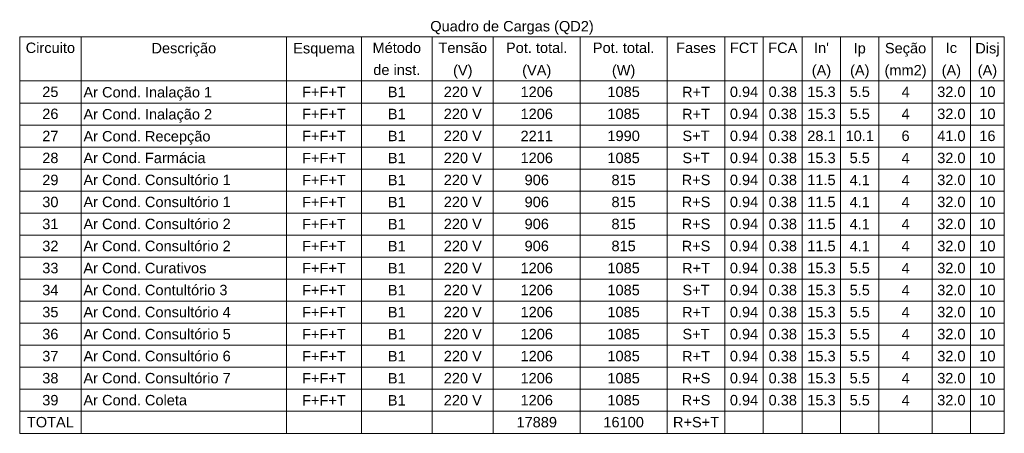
# Model space of a CAD drawing. Header units: millimetres. Extents: x -8 to 220, y -114 to 51.
# Tile 69 of 82: x 101 to 122, y 22 to 31. Entities that reach past the tile are written whole.
import ezdxf

# ---------------------------------------------------------------- set-up
doc = ezdxf.new("R2010")
doc.units = ezdxf.units.MM
doc.header["$MEASUREMENT"] = 0
doc.layers.add('DI-Tabelas', color=7, linetype='Continuous', lineweight=5)
doc.styles.add('Arial', font='arial.ttf')

msp = doc.modelspace()

# ---------------------------------------------------------------- linework, layer by layer
at = {"layer": 'DI-Tabelas'}
for p, q in [((121.625, 30.617), (100.843, 30.617)), ((100.843, 30.152), (100.843, 30.617)), ((102.138, 30.617), (102.138, 30.152)), ((106.476, 30.617), (106.476, 30.152)), ((108.054, 30.617), (108.054, 30.152)), ((109.55, 30.617), (109.55, 30.152)), ((110.839, 30.617), (110.839, 30.152)), ((112.673, 30.617), (112.673, 30.152)), ((114.507, 30.617), (114.507, 30.152)), ((115.728, 30.617), (115.728, 30.152)), ((116.536, 30.617), (116.536, 30.152)), ((117.362, 30.617), (117.362, 30.152)), ((118.17, 30.617), (118.17, 30.152)), ((118.978, 30.617), (118.978, 30.152)), ((120.104, 30.617), (120.104, 30.152)), ((120.912, 30.617), (120.912, 30.152)), ((121.625, 30.617), (121.625, 30.152)), ((100.843, 29.687), (100.843, 30.152)), ((102.138, 30.152), (102.138, 29.687)), ((106.476, 30.152), (106.476, 29.687)), ((108.054, 30.152), (108.054, 29.687)), ((109.55, 30.152), (109.55, 29.687)), ((110.839, 30.152), (110.839, 29.687)), ((112.673, 30.152), (112.673, 29.687)), ((114.507, 30.152), (114.507, 29.687)), ((115.728, 30.152), (115.728, 29.687)), ((116.536, 30.152), (116.536, 29.687)), ((117.362, 30.152), (117.362, 29.687)), ((118.17, 30.152), (118.17, 29.687)), ((118.978, 30.152), (118.978, 29.687)), ((120.104, 30.152), (120.104, 29.687)), ((120.912, 30.152), (120.912, 29.687)), ((121.625, 30.152), (121.625, 29.687)), ((102.138, 29.687), (100.843, 29.687)), ((100.843, 29.221), (100.843, 29.687)), ((100.843, 29.687), (102.138, 29.687)), ((106.476, 29.687), (102.138, 29.687)), ((102.138, 29.687), (102.138, 29.221)), ((102.138, 29.687), (106.476, 29.687)), ((108.054, 29.687), (106.476, 29.687)), ((106.476, 29.687), (106.476, 29.221)), ((106.476, 29.687), (108.054, 29.687)), ((109.55, 29.687), (108.054, 29.687)), ((108.054, 29.687), (108.054, 29.221)), ((108.054, 29.687), (109.55, 29.687)), ((110.839, 29.687), (109.55, 29.687)), ((109.55, 29.687), (109.55, 29.221)), ((109.55, 29.687), (110.839, 29.687)), ((112.673, 29.687), (110.839, 29.687)), ((110.839, 29.687), (110.839, 29.221)), ((110.839, 29.687), (112.673, 29.687)), ((114.507, 29.687), (112.673, 29.687)), ((112.673, 29.687), (112.673, 29.221)), ((112.673, 29.687), (114.507, 29.687)), ((115.728, 29.687), (114.507, 29.687)), ((114.507, 29.687), (114.507, 29.221)), ((114.507, 29.687), (115.728, 29.687)), ((116.536, 29.687), (115.728, 29.687)), ((115.728, 29.687), (115.728, 29.221)), ((115.728, 29.687), (116.536, 29.687)), ((117.362, 29.687), (116.536, 29.687)), ((116.536, 29.687), (116.536, 29.221)), ((116.536, 29.687), (117.362, 29.687)), ((118.17, 29.687), (117.362, 29.687)), ((117.362, 29.687), (117.362, 29.221)), ((117.362, 29.687), (118.17, 29.687)), ((118.978, 29.687), (118.17, 29.687)), ((118.17, 29.687), (118.17, 29.221)), ((118.17, 29.687), (118.978, 29.687)), ((120.104, 29.687), (118.978, 29.687)), ((118.978, 29.687), (118.978, 29.221)), ((118.978, 29.687), (120.104, 29.687)), ((120.912, 29.687), (120.104, 29.687)), ((120.104, 29.687), (120.104, 29.221)), ((120.104, 29.687), (120.912, 29.687)), ((121.625, 29.687), (120.912, 29.687)), ((120.912, 29.687), (120.912, 29.221)), ((120.912, 29.687), (121.625, 29.687)), ((121.625, 29.687), (121.625, 29.221)), ((102.138, 29.221), (100.843, 29.221)), ((100.843, 28.756), (100.843, 29.221)), ((106.476, 29.221), (102.138, 29.221)), ((102.138, 29.221), (102.138, 28.756)), ((108.054, 29.221), (106.476, 29.221)), ((106.476, 29.221), (106.476, 28.756)), ((109.55, 29.221), (108.054, 29.221)), ((108.054, 29.221), (108.054, 28.756)), ((110.839, 29.221), (109.55, 29.221)), ((109.55, 29.221), (109.55, 28.756)), ((112.673, 29.221), (110.839, 29.221)), ((110.839, 29.221), (110.839, 28.756)), ((114.507, 29.221), (112.673, 29.221)), ((112.673, 29.221), (112.673, 28.756)), ((115.728, 29.221), (114.507, 29.221)), ((114.507, 29.221), (114.507, 28.756)), ((116.536, 29.221), (115.728, 29.221)), ((115.728, 29.221), (115.728, 28.756)), ((117.362, 29.221), (116.536, 29.221)), ((116.536, 29.221), (116.536, 28.756)), ((118.17, 29.221), (117.362, 29.221)), ((117.362, 29.221), (117.362, 28.756)), ((118.978, 29.221), (118.17, 29.221)), ((118.17, 29.221), (118.17, 28.756)), ((120.104, 29.221), (118.978, 29.221)), ((118.978, 29.221), (118.978, 28.756)), ((120.912, 29.221), (120.104, 29.221)), ((120.104, 29.221), (120.104, 28.756)), ((121.625, 29.221), (120.912, 29.221)), ((120.912, 29.221), (120.912, 28.756)), ((121.625, 29.221), (121.625, 28.756)), ((102.138, 28.756), (100.843, 28.756)), ((100.843, 28.291), (100.843, 28.756)), ((106.476, 28.756), (102.138, 28.756)), ((102.138, 28.756), (102.138, 28.291)), ((108.054, 28.756), (106.476, 28.756)), ((106.476, 28.756), (106.476, 28.291)), ((109.55, 28.756), (108.054, 28.756)), ((108.054, 28.756), (108.054, 28.291)), ((110.839, 28.756), (109.55, 28.756)), ((109.55, 28.756), (109.55, 28.291)), ((112.673, 28.756), (110.839, 28.756)), ((110.839, 28.756), (110.839, 28.291)), ((114.507, 28.756), (112.673, 28.756)), ((112.673, 28.756), (112.673, 28.291)), ((115.728, 28.756), (114.507, 28.756)), ((114.507, 28.756), (114.507, 28.291)), ((116.536, 28.756), (115.728, 28.756)), ((115.728, 28.756), (115.728, 28.291)), ((117.362, 28.756), (116.536, 28.756)), ((116.536, 28.756), (116.536, 28.291)), ((118.17, 28.756), (117.362, 28.756)), ((117.362, 28.756), (117.362, 28.291)), ((118.978, 28.756), (118.17, 28.756)), ((118.17, 28.756), (118.17, 28.291)), ((120.104, 28.756), (118.978, 28.756)), ((118.978, 28.756), (118.978, 28.291)), ((120.912, 28.756), (120.104, 28.756)), ((120.104, 28.756), (120.104, 28.291)), ((121.625, 28.756), (120.912, 28.756)), ((120.912, 28.756), (120.912, 28.291)), ((121.625, 28.756), (121.625, 28.291)), ((102.138, 28.291), (100.843, 28.291)), ((100.843, 27.826), (100.843, 28.291)), ((106.476, 28.291), (102.138, 28.291)), ((102.138, 28.291), (102.138, 27.826)), ((108.054, 28.291), (106.476, 28.291)), ((106.476, 28.291), (106.476, 27.826)), ((109.55, 28.291), (108.054, 28.291)), ((108.054, 28.291), (108.054, 27.826)), ((110.839, 28.291), (109.55, 28.291)), ((109.55, 28.291), (109.55, 27.826)), ((112.673, 28.291), (110.839, 28.291)), ((110.839, 28.291), (110.839, 27.826)), ((114.507, 28.291), (112.673, 28.291)), ((112.673, 28.291), (112.673, 27.826)), ((115.728, 28.291), (114.507, 28.291)), ((114.507, 28.291), (114.507, 27.826)), ((116.536, 28.291), (115.728, 28.291)), ((115.728, 28.291), (115.728, 27.826)), ((117.362, 28.291), (116.536, 28.291)), ((116.536, 28.291), (116.536, 27.826)), ((118.17, 28.291), (117.362, 28.291)), ((117.362, 28.291), (117.362, 27.826)), ((118.978, 28.291), (118.17, 28.291)), ((118.17, 28.291), (118.17, 27.826)), ((120.104, 28.291), (118.978, 28.291)), ((118.978, 28.291), (118.978, 27.826)), ((120.912, 28.291), (120.104, 28.291)), ((120.104, 28.291), (120.104, 27.826)), ((121.625, 28.291), (120.912, 28.291)), ((120.912, 28.291), (120.912, 27.826)), ((121.625, 28.291), (121.625, 27.826)), ((102.138, 27.826), (100.843, 27.826)), ((100.843, 27.361), (100.843, 27.826)), ((106.476, 27.826), (102.138, 27.826)), ((102.138, 27.826), (102.138, 27.361)), ((108.054, 27.826), (106.476, 27.826)), ((106.476, 27.826), (106.476, 27.361)), ((109.55, 27.826), (108.054, 27.826)), ((108.054, 27.826), (108.054, 27.361)), ((110.839, 27.826), (109.55, 27.826)), ((109.55, 27.826), (109.55, 27.361)), ((112.673, 27.826), (110.839, 27.826)), ((110.839, 27.826), (110.839, 27.361)), ((114.507, 27.826), (112.673, 27.826)), ((112.673, 27.826), (112.673, 27.361)), ((115.728, 27.826), (114.507, 27.826)), ((114.507, 27.826), (114.507, 27.361)), ((116.536, 27.826), (115.728, 27.826)), ((115.728, 27.826), (115.728, 27.361)), ((117.362, 27.826), (116.536, 27.826)), ((116.536, 27.826), (116.536, 27.361)), ((118.17, 27.826), (117.362, 27.826)), ((117.362, 27.826), (117.362, 27.361)), ((118.978, 27.826), (118.17, 27.826)), ((118.17, 27.826), (118.17, 27.361)), ((120.104, 27.826), (118.978, 27.826)), ((118.978, 27.826), (118.978, 27.361)), ((120.912, 27.826), (120.104, 27.826)), ((120.104, 27.826), (120.104, 27.361)), ((121.625, 27.826), (120.912, 27.826)), ((120.912, 27.826), (120.912, 27.361)), ((121.625, 27.826), (121.625, 27.361)), ((102.138, 27.361), (100.843, 27.361)), ((100.843, 26.895), (100.843, 27.361)), ((106.476, 27.361), (102.138, 27.361)), ((102.138, 27.361), (102.138, 26.895)), ((108.054, 27.361), (106.476, 27.361)), ((106.476, 27.361), (106.476, 26.895)), ((109.55, 27.361), (108.054, 27.361)), ((108.054, 27.361), (108.054, 26.895)), ((110.839, 27.361), (109.55, 27.361)), ((109.55, 27.361), (109.55, 26.895)), ((112.673, 27.361), (110.839, 27.361)), ((110.839, 27.361), (110.839, 26.895)), ((114.507, 27.361), (112.673, 27.361)), ((112.673, 27.361), (112.673, 26.895)), ((115.728, 27.361), (114.507, 27.361)), ((114.507, 27.361), (114.507, 26.895)), ((116.536, 27.361), (115.728, 27.361)), ((115.728, 27.361), (115.728, 26.895)), ((117.362, 27.361), (116.536, 27.361)), ((116.536, 27.361), (116.536, 26.895)), ((118.17, 27.361), (117.362, 27.361)), ((117.362, 27.361), (117.362, 26.895)), ((118.978, 27.361), (118.17, 27.361)), ((118.17, 27.361), (118.17, 26.895)), ((120.104, 27.361), (118.978, 27.361)), ((118.978, 27.361), (118.978, 26.895)), ((120.912, 27.361), (120.104, 27.361)), ((120.104, 27.361), (120.104, 26.895)), ((121.625, 27.361), (120.912, 27.361)), ((120.912, 27.361), (120.912, 26.895)), ((121.625, 27.361), (121.625, 26.895)), ((102.138, 26.895), (100.843, 26.895)), ((100.843, 26.43), (100.843, 26.895)), ((106.476, 26.895), (102.138, 26.895)), ((102.138, 26.895), (102.138, 26.43)), ((108.054, 26.895), (106.476, 26.895)), ((106.476, 26.895), (106.476, 26.43)), ((109.55, 26.895), (108.054, 26.895)), ((108.054, 26.895), (108.054, 26.43)), ((110.839, 26.895), (109.55, 26.895)), ((109.55, 26.895), (109.55, 26.43)), ((112.673, 26.895), (110.839, 26.895)), ((110.839, 26.895), (110.839, 26.43)), ((114.507, 26.895), (112.673, 26.895)), ((112.673, 26.895), (112.673, 26.43)), ((115.728, 26.895), (114.507, 26.895)), ((114.507, 26.895), (114.507, 26.43)), ((116.536, 26.895), (115.728, 26.895)), ((115.728, 26.895), (115.728, 26.43)), ((117.362, 26.895), (116.536, 26.895)), ((116.536, 26.895), (116.536, 26.43)), ((118.17, 26.895), (117.362, 26.895)), ((117.362, 26.895), (117.362, 26.43)), ((118.978, 26.895), (118.17, 26.895)), ((118.17, 26.895), (118.17, 26.43)), ((120.104, 26.895), (118.978, 26.895)), ((118.978, 26.895), (118.978, 26.43)), ((120.912, 26.895), (120.104, 26.895)), ((120.104, 26.895), (120.104, 26.43)), ((121.625, 26.895), (120.912, 26.895)), ((120.912, 26.895), (120.912, 26.43)), ((121.625, 26.895), (121.625, 26.43)), ((102.138, 26.43), (100.843, 26.43)), ((100.843, 25.965), (100.843, 26.43)), ((106.476, 26.43), (102.138, 26.43)), ((102.138, 26.43), (102.138, 25.965)), ((108.054, 26.43), (106.476, 26.43)), ((106.476, 26.43), (106.476, 25.965)), ((109.55, 26.43), (108.054, 26.43)), ((108.054, 26.43), (108.054, 25.965)), ((110.839, 26.43), (109.55, 26.43)), ((109.55, 26.43), (109.55, 25.965)), ((112.673, 26.43), (110.839, 26.43)), ((110.839, 26.43), (110.839, 25.965)), ((114.507, 26.43), (112.673, 26.43)), ((112.673, 26.43), (112.673, 25.965)), ((115.728, 26.43), (114.507, 26.43)), ((114.507, 26.43), (114.507, 25.965)), ((116.536, 26.43), (115.728, 26.43)), ((115.728, 26.43), (115.728, 25.965)), ((117.362, 26.43), (116.536, 26.43)), ((116.536, 26.43), (116.536, 25.965)), ((118.17, 26.43), (117.362, 26.43)), ((117.362, 26.43), (117.362, 25.965)), ((118.978, 26.43), (118.17, 26.43)), ((118.17, 26.43), (118.17, 25.965)), ((120.104, 26.43), (118.978, 26.43)), ((118.978, 26.43), (118.978, 25.965)), ((120.912, 26.43), (120.104, 26.43)), ((120.104, 26.43), (120.104, 25.965)), ((121.625, 26.43), (120.912, 26.43)), ((120.912, 26.43), (120.912, 25.965)), ((121.625, 26.43), (121.625, 25.965)), ((102.138, 25.965), (100.843, 25.965)), ((100.843, 25.5), (100.843, 25.965)), ((106.476, 25.965), (102.138, 25.965)), ((102.138, 25.965), (102.138, 25.5)), ((108.054, 25.965), (106.476, 25.965)), ((106.476, 25.965), (106.476, 25.5)), ((109.55, 25.965), (108.054, 25.965)), ((108.054, 25.965), (108.054, 25.5)), ((110.839, 25.965), (109.55, 25.965)), ((109.55, 25.965), (109.55, 25.5)), ((112.673, 25.965), (110.839, 25.965)), ((110.839, 25.965), (110.839, 25.5)), ((114.507, 25.965), (112.673, 25.965)), ((112.673, 25.965), (112.673, 25.5)), ((115.728, 25.965), (114.507, 25.965)), ((114.507, 25.965), (114.507, 25.5)), ((116.536, 25.965), (115.728, 25.965)), ((115.728, 25.965), (115.728, 25.5)), ((117.362, 25.965), (116.536, 25.965)), ((116.536, 25.965), (116.536, 25.5)), ((118.17, 25.965), (117.362, 25.965)), ((117.362, 25.965), (117.362, 25.5)), ((118.978, 25.965), (118.17, 25.965)), ((118.17, 25.965), (118.17, 25.5)), ((120.104, 25.965), (118.978, 25.965)), ((118.978, 25.965), (118.978, 25.5)), ((120.912, 25.965), (120.104, 25.965)), ((120.104, 25.965), (120.104, 25.5)), ((121.625, 25.965), (120.912, 25.965)), ((120.912, 25.965), (120.912, 25.5)), ((121.625, 25.965), (121.625, 25.5)), ((102.138, 25.5), (100.843, 25.5)), ((100.843, 25.035), (100.843, 25.5)), ((106.476, 25.5), (102.138, 25.5)), ((102.138, 25.5), (102.138, 25.035)), ((108.054, 25.5), (106.476, 25.5)), ((106.476, 25.5), (106.476, 25.035)), ((109.55, 25.5), (108.054, 25.5)), ((108.054, 25.5), (108.054, 25.035)), ((110.839, 25.5), (109.55, 25.5)), ((109.55, 25.5), (109.55, 25.035)), ((112.673, 25.5), (110.839, 25.5)), ((110.839, 25.5), (110.839, 25.035)), ((114.507, 25.5), (112.673, 25.5)), ((112.673, 25.5), (112.673, 25.035)), ((115.728, 25.5), (114.507, 25.5)), ((114.507, 25.5), (114.507, 25.035)), ((116.536, 25.5), (115.728, 25.5)), ((115.728, 25.5), (115.728, 25.035)), ((117.362, 25.5), (116.536, 25.5)), ((116.536, 25.5), (116.536, 25.035)), ((118.17, 25.5), (117.362, 25.5)), ((117.362, 25.5), (117.362, 25.035)), ((118.978, 25.5), (118.17, 25.5)), ((118.17, 25.5), (118.17, 25.035)), ((120.104, 25.5), (118.978, 25.5)), ((118.978, 25.5), (118.978, 25.035)), ((120.912, 25.5), (120.104, 25.5)), ((120.104, 25.5), (120.104, 25.035)), ((121.625, 25.5), (120.912, 25.5)), ((120.912, 25.5), (120.912, 25.035)), ((121.625, 25.5), (121.625, 25.035)), ((102.138, 25.035), (100.843, 25.035)), ((100.843, 24.569), (100.843, 25.035)), ((106.476, 25.035), (102.138, 25.035)), ((102.138, 25.035), (102.138, 24.569)), ((108.054, 25.035), (106.476, 25.035)), ((106.476, 25.035), (106.476, 24.569)), ((109.55, 25.035), (108.054, 25.035)), ((108.054, 25.035), (108.054, 24.569)), ((110.839, 25.035), (109.55, 25.035)), ((109.55, 25.035), (109.55, 24.569)), ((112.673, 25.035), (110.839, 25.035)), ((110.839, 25.035), (110.839, 24.569)), ((114.507, 25.035), (112.673, 25.035)), ((112.673, 25.035), (112.673, 24.569)), ((115.728, 25.035), (114.507, 25.035)), ((114.507, 25.035), (114.507, 24.569)), ((116.536, 25.035), (115.728, 25.035)), ((115.728, 25.035), (115.728, 24.569)), ((117.362, 25.035), (116.536, 25.035)), ((116.536, 25.035), (116.536, 24.569)), ((118.17, 25.035), (117.362, 25.035)), ((117.362, 25.035), (117.362, 24.569)), ((118.978, 25.035), (118.17, 25.035)), ((118.17, 25.035), (118.17, 24.569)), ((120.104, 25.035), (118.978, 25.035)), ((118.978, 25.035), (118.978, 24.569)), ((120.912, 25.035), (120.104, 25.035)), ((120.104, 25.035), (120.104, 24.569)), ((121.625, 25.035), (120.912, 25.035)), ((120.912, 25.035), (120.912, 24.569)), ((121.625, 25.035), (121.625, 24.569)), ((102.138, 24.569), (100.843, 24.569)), ((100.843, 24.104), (100.843, 24.569)), ((106.476, 24.569), (102.138, 24.569)), ((102.138, 24.569), (102.138, 24.104)), ((108.054, 24.569), (106.476, 24.569)), ((106.476, 24.569), (106.476, 24.104)), ((109.55, 24.569), (108.054, 24.569)), ((108.054, 24.569), (108.054, 24.104)), ((110.839, 24.569), (109.55, 24.569)), ((109.55, 24.569), (109.55, 24.104)), ((112.673, 24.569), (110.839, 24.569)), ((110.839, 24.569), (110.839, 24.104)), ((114.507, 24.569), (112.673, 24.569)), ((112.673, 24.569), (112.673, 24.104)), ((115.728, 24.569), (114.507, 24.569)), ((114.507, 24.569), (114.507, 24.104)), ((116.536, 24.569), (115.728, 24.569)), ((115.728, 24.569), (115.728, 24.104)), ((117.362, 24.569), (116.536, 24.569)), ((116.536, 24.569), (116.536, 24.104)), ((118.17, 24.569), (117.362, 24.569)), ((117.362, 24.569), (117.362, 24.104)), ((118.978, 24.569), (118.17, 24.569)), ((118.17, 24.569), (118.17, 24.104)), ((120.104, 24.569), (118.978, 24.569)), ((118.978, 24.569), (118.978, 24.104)), ((120.912, 24.569), (120.104, 24.569)), ((120.104, 24.569), (120.104, 24.104)), ((121.625, 24.569), (120.912, 24.569)), ((120.912, 24.569), (120.912, 24.104)), ((121.625, 24.569), (121.625, 24.104)), ((102.138, 24.104), (100.843, 24.104)), ((100.843, 23.639), (100.843, 24.104)), ((106.476, 24.104), (102.138, 24.104)), ((102.138, 24.104), (102.138, 23.639)), ((108.054, 24.104), (106.476, 24.104)), ((106.476, 24.104), (106.476, 23.639)), ((109.55, 24.104), (108.054, 24.104)), ((108.054, 24.104), (108.054, 23.639)), ((110.839, 24.104), (109.55, 24.104)), ((109.55, 24.104), (109.55, 23.639)), ((112.673, 24.104), (110.839, 24.104)), ((110.839, 24.104), (110.839, 23.639)), ((114.507, 24.104), (112.673, 24.104)), ((112.673, 24.104), (112.673, 23.639)), ((115.728, 24.104), (114.507, 24.104)), ((114.507, 24.104), (114.507, 23.639)), ((116.536, 24.104), (115.728, 24.104)), ((115.728, 24.104), (115.728, 23.639)), ((117.362, 24.104), (116.536, 24.104)), ((116.536, 24.104), (116.536, 23.639)), ((118.17, 24.104), (117.362, 24.104)), ((117.362, 24.104), (117.362, 23.639)), ((118.978, 24.104), (118.17, 24.104)), ((118.17, 24.104), (118.17, 23.639)), ((120.104, 24.104), (118.978, 24.104)), ((118.978, 24.104), (118.978, 23.639)), ((120.912, 24.104), (120.104, 24.104)), ((120.104, 24.104), (120.104, 23.639)), ((121.625, 24.104), (120.912, 24.104)), ((120.912, 24.104), (120.912, 23.639)), ((121.625, 24.104), (121.625, 23.639)), ((102.138, 23.639), (100.843, 23.639)), ((100.843, 23.174), (100.843, 23.639)), ((106.476, 23.639), (102.138, 23.639)), ((102.138, 23.639), (102.138, 23.174)), ((108.054, 23.639), (106.476, 23.639)), ((106.476, 23.639), (106.476, 23.174)), ((109.55, 23.639), (108.054, 23.639)), ((108.054, 23.639), (108.054, 23.174)), ((110.839, 23.639), (109.55, 23.639)), ((109.55, 23.639), (109.55, 23.174)), ((112.673, 23.639), (110.839, 23.639)), ((110.839, 23.639), (110.839, 23.174)), ((114.507, 23.639), (112.673, 23.639)), ((112.673, 23.639), (112.673, 23.174)), ((115.728, 23.639), (114.507, 23.639)), ((114.507, 23.639), (114.507, 23.174)), ((116.536, 23.639), (115.728, 23.639)), ((115.728, 23.639), (115.728, 23.174)), ((117.362, 23.639), (116.536, 23.639)), ((116.536, 23.639), (116.536, 23.174)), ((118.17, 23.639), (117.362, 23.639)), ((117.362, 23.639), (117.362, 23.174)), ((118.978, 23.639), (118.17, 23.639)), ((118.17, 23.639), (118.17, 23.174)), ((120.104, 23.639), (118.978, 23.639)), ((118.978, 23.639), (118.978, 23.174)), ((120.912, 23.639), (120.104, 23.639)), ((120.104, 23.639), (120.104, 23.174)), ((121.625, 23.639), (120.912, 23.639)), ((120.912, 23.639), (120.912, 23.174)), ((121.625, 23.639), (121.625, 23.174)), ((102.138, 23.174), (100.843, 23.174)), ((100.843, 22.709), (100.843, 23.174)), ((106.476, 23.174), (102.138, 23.174)), ((102.138, 23.174), (102.138, 22.709)), ((108.054, 23.174), (106.476, 23.174)), ((106.476, 23.174), (106.476, 22.709)), ((109.55, 23.174), (108.054, 23.174)), ((108.054, 23.174), (108.054, 22.709)), ((110.839, 23.174), (109.55, 23.174)), ((109.55, 23.174), (109.55, 22.709)), ((112.673, 23.174), (110.839, 23.174)), ((110.839, 23.174), (110.839, 22.709)), ((114.507, 23.174), (112.673, 23.174)), ((112.673, 23.174), (112.673, 22.709)), ((115.728, 23.174), (114.507, 23.174)), ((114.507, 23.174), (114.507, 22.709)), ((116.536, 23.174), (115.728, 23.174)), ((115.728, 23.174), (115.728, 22.709)), ((117.362, 23.174), (116.536, 23.174)), ((116.536, 23.174), (116.536, 22.709)), ((118.17, 23.174), (117.362, 23.174)), ((117.362, 23.174), (117.362, 22.709)), ((118.978, 23.174), (118.17, 23.174)), ((118.17, 23.174), (118.17, 22.709)), ((120.104, 23.174), (118.978, 23.174)), ((118.978, 23.174), (118.978, 22.709)), ((120.912, 23.174), (120.104, 23.174)), ((120.104, 23.174), (120.104, 22.709)), ((121.625, 23.174), (120.912, 23.174)), ((120.912, 23.174), (120.912, 22.709)), ((121.625, 23.174), (121.625, 22.709)), ((102.138, 22.709), (100.843, 22.709)), ((100.843, 22.243), (100.843, 22.709)), ((106.476, 22.709), (102.138, 22.709)), ((102.138, 22.709), (102.138, 22.243)), ((108.054, 22.709), (106.476, 22.709)), ((106.476, 22.709), (106.476, 22.243)), ((109.55, 22.709), (108.054, 22.709)), ((108.054, 22.709), (108.054, 22.243)), ((110.839, 22.709), (109.55, 22.709)), ((109.55, 22.709), (109.55, 22.243)), ((112.673, 22.709), (110.839, 22.709)), ((110.839, 22.709), (110.839, 22.243)), ((114.507, 22.709), (112.673, 22.709)), ((112.673, 22.709), (112.673, 22.243)), ((115.728, 22.709), (114.507, 22.709)), ((114.507, 22.709), (114.507, 22.243)), ((116.536, 22.709), (115.728, 22.709)), ((115.728, 22.709), (115.728, 22.243)), ((117.362, 22.709), (116.536, 22.709)), ((116.536, 22.709), (116.536, 22.243)), ((118.17, 22.709), (117.362, 22.709)), ((117.362, 22.709), (117.362, 22.243)), ((118.978, 22.709), (118.17, 22.709)), ((118.17, 22.709), (118.17, 22.243)), ((120.104, 22.709), (118.978, 22.709)), ((118.978, 22.709), (118.978, 22.243)), ((120.912, 22.709), (120.104, 22.709)), ((120.104, 22.709), (120.104, 22.243)), ((121.625, 22.709), (120.912, 22.709)), ((120.912, 22.709), (120.912, 22.243)), ((121.625, 22.709), (121.625, 22.243)), ((102.138, 22.243), (100.843, 22.243)), ((106.476, 22.243), (102.138, 22.243)), ((108.054, 22.243), (106.476, 22.243)), ((109.55, 22.243), (108.054, 22.243)), ((110.839, 22.243), (109.55, 22.243)), ((112.673, 22.243), (110.839, 22.243)), ((114.507, 22.243), (112.673, 22.243)), ((115.728, 22.243), (114.507, 22.243)), ((116.536, 22.243), (115.728, 22.243)), ((117.362, 22.243), (116.536, 22.243)), ((118.17, 22.243), (117.362, 22.243)), ((118.978, 22.243), (118.17, 22.243)), ((120.104, 22.243), (118.978, 22.243)), ((120.912, 22.243), (120.104, 22.243)), ((121.625, 22.243), (120.912, 22.243))]:
    msp.add_line(p, q, dxfattribs=at)

# ---------------------------------------------------------------- texts
at = {"layer": 'DI-Tabelas', "char_height": 0.22, "line_spacing_factor": 0.6, "style": 'Arial'}
for s, insert, width, attachment_point in [('Quadro de Cargas (QD2)', (111.234, 30.667), 6.89982, 8), ('Circuito', (101.49, 30.274), 2.08329, 8), ('Método', (108.802, 30.274), 2.04976, 8), ('Tensão', (110.195, 30.274), 2.05009, 8), ('Pot. total.', (111.756, 30.274), 2.59607, 8), ('Pot. total.', (113.59, 30.274), 2.59607, 8), ('Fases', (115.118, 30.274), 1.67415, 8), ('FCT', (116.132, 30.274), 1.19524, 8), ('FCA', (116.949, 30.274), 1.22979, 8), ("In'", (117.766, 30.274), 0.62982, 8), ('Ic', (120.508, 30.274), 0.47823, 8), ('Descrição', (104.307, 30.202), 2.7329, 8), ('Esquema', (107.265, 30.202), 2.59674, 8), ('Ip', (118.574, 30.202), 0.51244, 8), ('Seção', (119.541, 30.202), 1.7429, 8), ('Disj', (121.269, 30.202), 1.02454, 8), ('de inst.', (108.802, 29.809), 1.98134, 8), ('(V)', (110.195, 29.737), 0.8193, 8), ('(VA)', (111.756, 29.737), 1.22945, 8), ('(W)', (113.59, 29.737), 0.98933, 8), ('(A)', (117.766, 29.737), 0.8193, 8), ('(A)', (118.574, 29.737), 0.8193, 8), ('(mm2)', (119.541, 29.737), 1.77509, 8), ('(A)', (120.508, 29.737), 0.8193, 8), ('(A)', (121.269, 29.737), 0.8193, 8), ('25', (101.49, 29.344), 0.68348, 8), ('Ar Cond. Inalação 1', (102.188, 29.271), 5.43192, 7), ('F+F+T', (107.265, 29.344), 1.84451, 8), ('B1', (108.802, 29.344), 0.75189, 8), ('220 V', (110.195, 29.344), 1.60607, 8), ('1206', (111.756, 29.344), 1.36695, 8), ('1085', (113.59, 29.344), 1.36695, 8), ('R+T', (115.118, 29.344), 1.17848, 8), ('0.94', (116.132, 29.344), 1.19591, 8), ('0.38', (116.949, 29.344), 1.19591, 8), ('15.3', (117.766, 29.344), 1.19591, 8), ('5.5', (118.574, 29.344), 0.85418, 8), ('4', (119.541, 29.344), 0.34174, 8), ('32.0', (120.508, 29.344), 1.19591, 8), ('10', (121.269, 29.344), 0.68348, 8), ('26', (101.49, 28.879), 0.68348, 8), ('Ar Cond. Inalação 2', (102.188, 28.806), 5.43192, 7), ('F+F+T', (107.265, 28.879), 1.84451, 8), ('B1', (108.802, 28.879), 0.75189, 8), ('220 V', (110.195, 28.879), 1.60607, 8), ('1206', (111.756, 28.879), 1.36695, 8), ('1085', (113.59, 28.879), 1.36695, 8), ('R+T', (115.118, 28.879), 1.17848, 8), ('0.94', (116.132, 28.879), 1.19591, 8), ('0.38', (116.949, 28.879), 1.19591, 8), ('15.3', (117.766, 28.879), 1.19591, 8), ('5.5', (118.574, 28.879), 0.85418, 8), ('4', (119.541, 28.879), 0.34174, 8), ('32.0', (120.508, 28.879), 1.19591, 8), ('10', (121.269, 28.879), 0.68348, 8), ('27', (101.49, 28.414), 0.68348, 8), ('F+F+T', (107.265, 28.414), 1.84451, 8), ('B1', (108.802, 28.414), 0.75189, 8), ('220 V', (110.195, 28.414), 1.60607, 8), ('2211', (111.756, 28.414), 1.36695, 8), ('1990', (113.59, 28.414), 1.36695, 8), ('S+T', (115.118, 28.414), 1.1446, 8), ('0.94', (116.132, 28.414), 1.19591, 8), ('0.38', (116.949, 28.414), 1.19591, 8), ('28.1', (117.766, 28.414), 1.19591, 8), ('10.1', (118.574, 28.414), 1.19591, 8), ('6', (119.541, 28.414), 0.34174, 8), ('41.0', (120.508, 28.414), 1.19591, 8), ('16', (121.269, 28.414), 0.68348, 8), ('Ar Cond. Recepção', (102.188, 28.341), 5.36384, 7), ('Ar Cond. Farmácia', (102.188, 27.948), 5.15759, 7), ('28', (101.49, 27.948), 0.68348, 8), ('F+F+T', (107.265, 27.948), 1.84451, 8), ('B1', (108.802, 27.948), 0.75189, 8), ('220 V', (110.195, 27.948), 1.60607, 8), ('1206', (111.756, 27.948), 1.36695, 8), ('1085', (113.59, 27.948), 1.36695, 8), ('S+T', (115.118, 27.948), 1.1446, 8), ('0.94', (116.132, 27.948), 1.19591, 8), ('0.38', (116.949, 27.948), 1.19591, 8), ('15.3', (117.766, 27.948), 1.19591, 8), ('5.5', (118.574, 27.948), 0.85418, 8), ('4', (119.541, 27.948), 0.34174, 8), ('32.0', (120.508, 27.948), 1.19591, 8), ('10', (121.269, 27.948), 0.68348, 8), ('29', (101.49, 27.483), 0.68348, 8), ('Ar Cond. Consultório 1', (102.188, 27.483), 6.21701, 7), ('F+F+T', (107.265, 27.483), 1.84451, 8), ('B1', (108.802, 27.483), 0.75189, 8), ('220 V', (110.195, 27.483), 1.60607, 8), ('906', (111.756, 27.483), 1.02521, 8), ('815', (113.59, 27.483), 1.02521, 8), ('R+S', (115.118, 27.483), 1.21302, 8), ('0.94', (116.132, 27.483), 1.19591, 8), ('0.38', (116.949, 27.483), 1.19591, 8), ('11.5', (117.766, 27.483), 1.19591, 8), ('4.1', (118.574, 27.483), 0.85418, 8), ('4', (119.541, 27.483), 0.34174, 8), ('32.0', (120.508, 27.483), 1.19591, 8), ('10', (121.269, 27.483), 0.68348, 8), ('30', (101.49, 27.018), 0.68348, 8), ('Ar Cond. Consultório 1', (102.188, 27.018), 6.21701, 7), ('F+F+T', (107.265, 27.018), 1.84451, 8), ('B1', (108.802, 27.018), 0.75189, 8), ('220 V', (110.195, 27.018), 1.60607, 8), ('906', (111.756, 27.018), 1.02521, 8), ('815', (113.59, 27.018), 1.02521, 8), ('R+S', (115.118, 27.018), 1.21302, 8), ('0.94', (116.132, 27.018), 1.19591, 8), ('0.38', (116.949, 27.018), 1.19591, 8), ('11.5', (117.766, 27.018), 1.19591, 8), ('4.1', (118.574, 27.018), 0.85418, 8), ('4', (119.541, 27.018), 0.34174, 8), ('32.0', (120.508, 27.018), 1.19591, 8), ('10', (121.269, 27.018), 0.68348, 8), ('31', (101.49, 26.553), 0.68348, 8), ('Ar Cond. Consultório 2', (102.188, 26.553), 6.21701, 7), ('F+F+T', (107.265, 26.553), 1.84451, 8), ('B1', (108.802, 26.553), 0.75189, 8), ('220 V', (110.195, 26.553), 1.60607, 8), ('906', (111.756, 26.553), 1.02521, 8), ('815', (113.59, 26.553), 1.02521, 8), ('R+S', (115.118, 26.553), 1.21302, 8), ('0.94', (116.132, 26.553), 1.19591, 8), ('0.38', (116.949, 26.553), 1.19591, 8), ('11.5', (117.766, 26.553), 1.19591, 8), ('4.1', (118.574, 26.553), 0.85418, 8), ('4', (119.541, 26.553), 0.34174, 8), ('32.0', (120.508, 26.553), 1.19591, 8), ('10', (121.269, 26.553), 0.68348, 8), ('Ar Cond. Consultório 2', (102.188, 26.088), 6.21701, 7), ('32', (101.49, 26.088), 0.68348, 8), ('F+F+T', (107.265, 26.088), 1.84451, 8), ('B1', (108.802, 26.088), 0.75189, 8), ('220 V', (110.195, 26.088), 1.60607, 8), ('906', (111.756, 26.088), 1.02521, 8), ('815', (113.59, 26.088), 1.02521, 8), ('R+S', (115.118, 26.088), 1.21302, 8), ('0.94', (116.132, 26.088), 1.19591, 8), ('0.38', (116.949, 26.088), 1.19591, 8), ('11.5', (117.766, 26.088), 1.19591, 8), ('4.1', (118.574, 26.088), 0.85418, 8), ('4', (119.541, 26.088), 0.34174, 8), ('32.0', (120.508, 26.088), 1.19591, 8), ('10', (121.269, 26.088), 0.68348, 8), ('33', (101.49, 25.622), 0.68348, 8), ('Ar Cond. Curativos', (102.188, 25.622), 5.19213, 7), ('F+F+T', (107.265, 25.622), 1.84451, 8), ('B1', (108.802, 25.622), 0.75189, 8), ('220 V', (110.195, 25.622), 1.60607, 8), ('1206', (111.756, 25.622), 1.36695, 8), ('1085', (113.59, 25.622), 1.36695, 8), ('R+T', (115.118, 25.622), 1.17848, 8), ('0.94', (116.132, 25.622), 1.19591, 8), ('0.38', (116.949, 25.622), 1.19591, 8), ('15.3', (117.766, 25.622), 1.19591, 8), ('5.5', (118.574, 25.622), 0.85418, 8), ('4', (119.541, 25.622), 0.34174, 8), ('32.0', (120.508, 25.622), 1.19591, 8), ('10', (121.269, 25.622), 0.68348, 8), ('34', (101.49, 25.157), 0.68348, 8), ('Ar Cond. Contultório 3', (102.188, 25.157), 6.08018, 7), ('F+F+T', (107.265, 25.157), 1.84451, 8), ('B1', (108.802, 25.157), 0.75189, 8), ('220 V', (110.195, 25.157), 1.60607, 8), ('1206', (111.756, 25.157), 1.36695, 8), ('1085', (113.59, 25.157), 1.36695, 8), ('S+T', (115.118, 25.157), 1.1446, 8), ('0.94', (116.132, 25.157), 1.19591, 8), ('0.38', (116.949, 25.157), 1.19591, 8), ('15.3', (117.766, 25.157), 1.19591, 8), ('5.5', (118.574, 25.157), 0.85418, 8), ('4', (119.541, 25.157), 0.34174, 8), ('32.0', (120.508, 25.157), 1.19591, 8), ('10', (121.269, 25.157), 0.68348, 8), ('35', (101.49, 24.692), 0.68348, 8), ('Ar Cond. Consultório 4', (102.188, 24.692), 6.21701, 7), ('F+F+T', (107.265, 24.692), 1.84451, 8), ('B1', (108.802, 24.692), 0.75189, 8), ('220 V', (110.195, 24.692), 1.60607, 8), ('1206', (111.756, 24.692), 1.36695, 8), ('1085', (113.59, 24.692), 1.36695, 8), ('R+T', (115.118, 24.692), 1.17848, 8), ('0.94', (116.132, 24.692), 1.19591, 8), ('0.38', (116.949, 24.692), 1.19591, 8), ('15.3', (117.766, 24.692), 1.19591, 8), ('5.5', (118.574, 24.692), 0.85418, 8), ('4', (119.541, 24.692), 0.34174, 8), ('32.0', (120.508, 24.692), 1.19591, 8), ('10', (121.269, 24.692), 0.68348, 8), ('Ar Cond. Consultório 5', (102.188, 24.227), 6.21701, 7), ('36', (101.49, 24.227), 0.68348, 8), ('F+F+T', (107.265, 24.227), 1.84451, 8), ('B1', (108.802, 24.227), 0.75189, 8), ('220 V', (110.195, 24.227), 1.60607, 8), ('1206', (111.756, 24.227), 1.36695, 8), ('1085', (113.59, 24.227), 1.36695, 8), ('S+T', (115.118, 24.227), 1.1446, 8), ('0.94', (116.132, 24.227), 1.19591, 8), ('0.38', (116.949, 24.227), 1.19591, 8), ('15.3', (117.766, 24.227), 1.19591, 8), ('5.5', (118.574, 24.227), 0.85418, 8), ('4', (119.541, 24.227), 0.34174, 8), ('32.0', (120.508, 24.227), 1.19591, 8), ('10', (121.269, 24.227), 0.68348, 8), ('37', (101.49, 23.762), 0.68348, 8), ('Ar Cond. Consultório 6', (102.188, 23.762), 6.21701, 7), ('F+F+T', (107.265, 23.762), 1.84451, 8), ('B1', (108.802, 23.762), 0.75189, 8), ('220 V', (110.195, 23.762), 1.60607, 8), ('1206', (111.756, 23.762), 1.36695, 8), ('1085', (113.59, 23.762), 1.36695, 8), ('R+T', (115.118, 23.762), 1.17848, 8), ('0.94', (116.132, 23.762), 1.19591, 8), ('0.38', (116.949, 23.762), 1.19591, 8), ('15.3', (117.766, 23.762), 1.19591, 8), ('5.5', (118.574, 23.762), 0.85418, 8), ('4', (119.541, 23.762), 0.34174, 8), ('32.0', (120.508, 23.762), 1.19591, 8), ('10', (121.269, 23.762), 0.68348, 8), ('38', (101.49, 23.296), 0.68348, 8), ('Ar Cond. Consultório 7', (102.188, 23.296), 6.21701, 7), ('F+F+T', (107.265, 23.296), 1.84451, 8), ('B1', (108.802, 23.296), 0.75189, 8), ('220 V', (110.195, 23.296), 1.60607, 8), ('1206', (111.756, 23.296), 1.36695, 8), ('1085', (113.59, 23.296), 1.36695, 8), ('R+S', (115.118, 23.296), 1.21302, 8), ('0.94', (116.132, 23.296), 1.19591, 8), ('0.38', (116.949, 23.296), 1.19591, 8), ('15.3', (117.766, 23.296), 1.19591, 8), ('5.5', (118.574, 23.296), 0.85418, 8), ('4', (119.541, 23.296), 0.34174, 8), ('32.0', (120.508, 23.296), 1.19591, 8), ('10', (121.269, 23.296), 0.68348, 8), ('39', (101.49, 22.831), 0.68348, 8), ('Ar Cond. Coleta', (102.188, 22.831), 4.3725, 7), ('F+F+T', (107.265, 22.831), 1.84451, 8), ('B1', (108.802, 22.831), 0.75189, 8), ('220 V', (110.195, 22.831), 1.60607, 8), ('1206', (111.756, 22.831), 1.36695, 8), ('1085', (113.59, 22.831), 1.36695, 8), ('R+S', (115.118, 22.831), 1.21302, 8), ('0.94', (116.132, 22.831), 1.19591, 8), ('0.38', (116.949, 22.831), 1.19591, 8), ('15.3', (117.766, 22.831), 1.19591, 8), ('5.5', (118.574, 22.831), 0.85418, 8), ('4', (119.541, 22.831), 0.34174, 8), ('32.0', (120.508, 22.831), 1.19591, 8), ('10', (121.269, 22.831), 0.68348, 8), ('TOTAL', (101.49, 22.366), 1.98134, 8), ('17889', (111.756, 22.366), 1.70869, 8), ('16100', (113.59, 22.366), 1.70869, 8), ('R+S+T', (115.118, 22.366), 1.94747, 8)]:
    msp.add_mtext(s, dxfattribs=dict(at, insert=insert, width=width, attachment_point=attachment_point))

doc.saveas('drawing.dxf')
